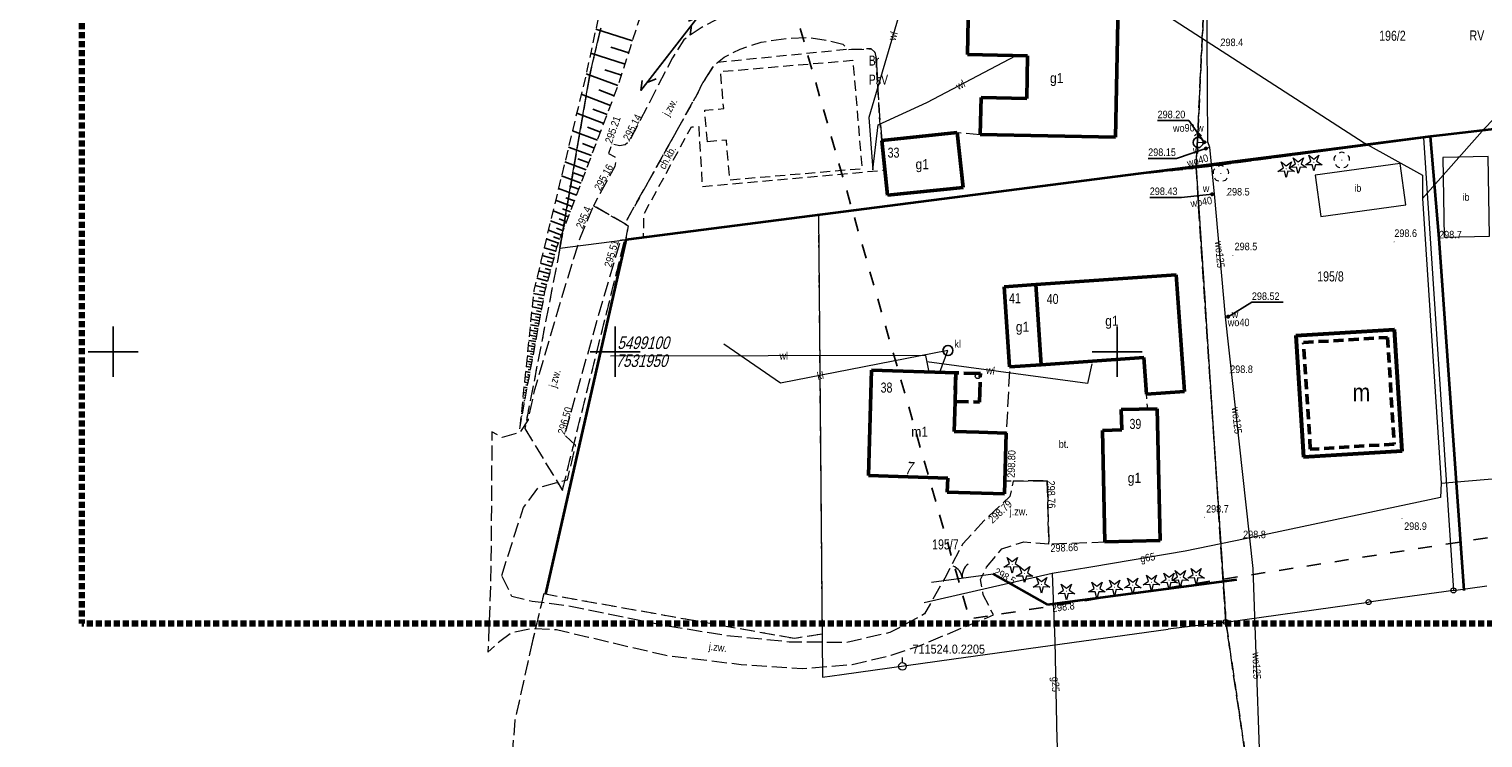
# Model space of a CAD drawing. Header units: metres. Extents: x 7527663 to 7537587, y 5492976 to 5503267.
# Tile 58 of 256: x 7531892 to 7532036, y 5499062 to 5499132. Entities that reach past the tile are written whole.
import ezdxf
from ezdxf.enums import TextEntityAlignment as Align

# ---------------------------------------------------------------- set-up
doc = ezdxf.new("R2010")
doc.units = ezdxf.units.M
for name, pattern in [('1.0_0.5', [1.5, 1, -0.5]), ('1.4_1.4', [2.8, 1.4, -1.4]), ('1.5_0.5', [2, 1.5, -0.5]), ('2', [0.9, 0.6, -0.3]), ('2.0_0.5', [2.5, 2, -0.5]), ('219-500', [0]), ('egkk-500', [2, 1.5, -0.5]), ('egug-500', [1, 0.5, -0.5]), ('otbb_500', [1.5, 1, -0.5]), ('otob_500', [0]), ('sutp_500', [0])]:
    doc.linetypes.add(name, pattern=pattern)
doc.layers.get('0').update_dxf_attribs({"color": 2, "lineweight": 5})
doc.styles.get("Standard").update_dxf_attribs({"font": 'Working1250', "width": 0.75})
doc.linetypes.add('902-500', pattern='A,3.75,0,[1,ksztalty.shx,S=0.5,R=0,X=0,Y=0],3.75', length=7.5)

# ---------------------------------------------------------------- blocks, each defined once
blk = doc.blocks.new('311')
at = {"color": 0, "linetype": 'Continuous', "lineweight": 0}
blk.add_circle((0, 0), 0.25, dxfattribs=at)
blk = doc.blocks.new('203')
at = {"linetype": 'Continuous', "lineweight": 0}
h = blk.add_hatch(color=0, dxfattribs=at)
edge = h.paths.add_edge_path()
edge.add_arc((0, 0), 0.045, 0, 360)
blk = doc.blocks.new('202')
at = {"color": 0, "linetype": 'Continuous', "lineweight": 0}
blk.add_circle((0, 0), 0.25, dxfattribs=at)
blk = doc.blocks.new('SUTP')
at = {"color": 0, "linetype": 'Continuous'}
for p, q in [((0, 0), (0.866, 0.5)), ((0, 0), (9.232, 0)), ((1.866, -0.5), (1, 0)), ((7.366, -0.5), (8.232, 0)), ((9.232, 0), (8.366, 0.5))]:
    blk.add_line(p, q, dxfattribs=at)
blk = doc.blocks.new('PW01')
at = {"linetype": 'Continuous', "lineweight": 13}
h = blk.add_hatch(color=0, dxfattribs=at)
edge = h.paths.add_edge_path()
edge.add_arc((0, 0), 0.045, 0, 360)
blk = doc.blocks.new('OP011')
at = {"linetype": 'Continuous', "lineweight": 13}
h = blk.add_hatch(color=0, dxfattribs=at)
edge = h.paths.add_edge_path()
edge.add_arc((0, 0), 0.05, 0, 360)
at = {"color": 0, "linetype": 'Continuous', "lineweight": 13}
for p, q in [((-0.828, -0.268), (-0.283, 0.093)), ((-0.283, 0.093), (-0.512, 0.706)), ((-0.512, 0.706), (0, 0.299)), ((0, 0.299), (0.512, 0.706)), ((0.512, 0.706), (0.283, 0.093)), ((0.283, 0.093), (0.828, -0.268)), ((-0.175, -0.24), (-0.828, -0.268)), ((0, -0.87), (-0.175, -0.24)), ((0.175, -0.24), (0, -0.87)), ((0.828, -0.268), (0.175, -0.24))]:
    blk.add_line(p, q, dxfattribs=at)
blk = doc.blocks.new('OP021')
at = {"linetype": 'Continuous', "lineweight": 13}
h = blk.add_hatch(color=0, dxfattribs=at)
edge = h.paths.add_edge_path()
edge.add_arc((0, 0), 0.05, 0, 360)
at = {"color": 0, "linetype": 'Continuous', "lineweight": 13}
for centre, start, end in [((-0.38, 0.124), 121.308, 202.548), ((0, 0.4), 49.272, 130.728), ((0.38, 0.124), 337.452, 58.692), ((-0.235, -0.324), 193.221, 274.871), ((0.235, -0.324), 265.129, 346.779)]:
    blk.add_arc(centre, 0.4, start, end, dxfattribs=at)
blk = doc.blocks.new('SUWH')
at = {"color": 0, "linetype": 'Continuous'}
for p in [(-0.354, 0.646), (0, 0.5), (0.354, 0.646)]:
    blk.add_line(p, (0, 1), dxfattribs=at)
blk.add_circle((0, 0), 0.5, dxfattribs=at)
blk = doc.blocks.new('US25')
at = {"linetype": 'Continuous', "lineweight": 0}
h = blk.add_hatch(color=0, dxfattribs=at)
edge = h.paths.add_edge_path()
edge.add_arc((0, 0), 0.2, 0, 360)
blk = doc.blocks.new('OK02')
at = {"color": 0, "linetype": 'Continuous', "lineweight": 0}
for centre, start, end in [((-1.5, 0), 0, 60), ((1.5, 0), 120, 180)]:
    blk.add_arc(centre, 1.5, start, end, dxfattribs=at)
blk = doc.blocks.new('SUKM')
at = {"color": 0, "linetype": 'Continuous'}
blk.add_circle((0, 0), 0.5, dxfattribs=at)
blk = doc.blocks.new('131')
at = {"color": 0, "linetype": 'Continuous', "lineweight": 13}
blk.add_line((0, 0.375), (0, 0.875), dxfattribs=at)
blk.add_circle((0, 0), 0.375, dxfattribs=at)
blk = doc.blocks.new('RAMKA500K')
at = {"color": 0}
for p, q in [((0, 97.5), (0, 102.5)), ((300, 97.5), (300, 102.5)), ((350, 97.5), (350, 102.5)), ((400, 97.5), (400, 102.5)), ((0, 100), (2.5, 100)), ((297.5, 100), (302.5, 100)), ((347.5, 100), (352.5, 100)), ((397.5, 100), (400, 100))]:
    blk.add_line(p, q, dxfattribs=at)

msp = doc.modelspace()

# ---------------------------------------------------------------- linework, layer by layer
at = {"layer": '000 Inne (niezydentyfikowane)', "color": 7, "linetype": 'CONTINUOUS', "lineweight": 25, "flags": 128}
for points in [[(7531951.72, 5499130.95), (7531948.07, 5499132.12)], [(7531950.98, 5499128.65), (7531947.56, 5499129.75)], [(7531951.35, 5499129.78), (7531949.58, 5499130.35)], [(7531950.63, 5499127.55), (7531948.97, 5499128.09)], [(7531950.28, 5499126.5), (7531947.11, 5499127.69)], [(7531949.54, 5499124.54), (7531946.62, 5499125.64)], [(7531949.9, 5499125.5), (7531948.38, 5499126.07)], [(7531948.86, 5499122.73), (7531946.17, 5499123.75)], [(7531949.19, 5499123.62), (7531947.79, 5499124.15)], [(7531948.54, 5499121.88), (7531947.24, 5499122.37)], [(7531948.23, 5499121.07), (7531945.74, 5499122)], [(7531947.93, 5499120.28), (7531946.74, 5499120.73)], [(7531947.65, 5499119.53), (7531945.35, 5499120.39)], [(7531947.11, 5499118.11), (7531944.99, 5499118.91)], [(7531946.86, 5499117.44), (7531945.84, 5499117.82)], [(7531947.37, 5499118.8), (7531946.27, 5499119.22)], [(7531946.61, 5499116.79), (7531944.66, 5499117.53)], [(7531946.38, 5499116.18), (7531945.44, 5499116.53)], [(7531945.73, 5499114.47), (7531944.07, 5499115.1)], [(7531946.16, 5499115.59), (7531944.35, 5499116.27)], [(7531945.94, 5499115.02), (7531945.08, 5499115.34)], [(7531945.34, 5499113.44), (7531943.81, 5499114.02)], [(7531945.54, 5499113.94), (7531944.74, 5499114.24)], [(7531944.65, 5499111.61), (7531943.35, 5499112.1)], [(7531944.99, 5499112.49), (7531943.57, 5499113.02)], [(7531944.82, 5499112.04), (7531944.14, 5499112.3)], [(7531945.16, 5499112.95), (7531944.42, 5499113.23)], [(7531944.35, 5499110.8), (7531943.14, 5499111.25)], [(7531944.2, 5499110.41), (7531943.62, 5499110.63)], [(7531944.5, 5499111.2), (7531943.87, 5499111.43)], [(7531943.88, 5499109.25), (7531942.73, 5499109.57)], [(7531944.09, 5499110.02), (7531942.92, 5499110.34)], [(7531943.99, 5499109.64), (7531943.41, 5499109.8)], [(7531943.48, 5499107.76), (7531942.37, 5499108.06)], [(7531943.68, 5499108.5), (7531942.55, 5499108.81)], [(7531943.58, 5499108.13), (7531943.02, 5499108.28)], [(7531943.78, 5499108.88), (7531943.21, 5499109.03)], [(7531943.08, 5499106.32), (7531942.02, 5499106.61)], [(7531943.28, 5499107.03), (7531942.19, 5499107.33)], [(7531943.18, 5499106.67), (7531942.64, 5499106.82)], [(7531943.38, 5499107.39), (7531942.83, 5499107.54)], [(7531942.81, 5499104.93), (7531941.8, 5499105.11)], [(7531942.94, 5499105.61), (7531941.87, 5499105.8)], [(7531942.87, 5499105.26), (7531942.35, 5499105.36)], [(7531943, 5499105.96), (7531942.45, 5499106.06)], [(7531942.58, 5499103.67), (7531941.67, 5499103.84)], [(7531942.69, 5499104.28), (7531941.73, 5499104.46)], [(7531942.52, 5499103.38), (7531942.08, 5499103.46)], [(7531942.63, 5499103.97), (7531942.17, 5499104.06)], [(7531942.75, 5499104.6), (7531942.26, 5499104.69)], [(7531942.27, 5499102.02), (7531941.49, 5499102.16)], [(7531942.37, 5499102.54), (7531941.55, 5499102.69)], [(7531942.47, 5499103.09), (7531941.61, 5499103.25)], [(7531942.32, 5499102.28), (7531941.92, 5499102.35)], [(7531942.42, 5499102.81), (7531942, 5499102.89)], [(7531941.99, 5499100.49), (7531941.34, 5499100.62)], [(7531942.09, 5499101.01), (7531941.39, 5499101.13)], [(7531942.18, 5499101.52), (7531941.44, 5499101.65)], [(7531942.04, 5499100.75), (7531941.7, 5499100.81)], [(7531942.14, 5499101.26), (7531941.78, 5499101.33)], [(7531942.23, 5499101.77), (7531941.85, 5499101.84)], [(7531941.71, 5499098.96), (7531941.18, 5499099.06)], [(7531941.81, 5499099.47), (7531941.23, 5499099.58)], [(7531941.9, 5499099.98), (7531941.28, 5499100.1)], [(7531941.76, 5499099.22), (7531941.48, 5499099.27)], [(7531941.85, 5499099.73), (7531941.55, 5499099.78)], [(7531941.95, 5499100.24), (7531941.63, 5499100.3)], [(7531941.52, 5499097.94), (7531941.07, 5499098.02)], [(7531941.62, 5499098.45), (7531941.12, 5499098.54)], [(7531941.48, 5499097.68), (7531941.26, 5499097.72)], [(7531941.57, 5499098.19), (7531941.33, 5499098.24)], [(7531941.66, 5499098.7), (7531941.41, 5499098.75)], [(7531941.24, 5499096.4), (7531940.91, 5499096.46)], [(7531941.33, 5499096.91), (7531940.97, 5499096.98)], [(7531941.43, 5499097.43), (7531941.02, 5499097.5)], [(7531941.19, 5499096.15), (7531941.04, 5499096.17)], [(7531941.29, 5499096.66), (7531941.11, 5499096.69)], [(7531941.38, 5499097.17), (7531941.19, 5499097.21)], [(7531940.96, 5499094.87), (7531940.75, 5499094.91)], [(7531941.05, 5499095.38), (7531940.81, 5499095.42)], [(7531941.15, 5499095.89), (7531940.86, 5499095.94)], [(7531941, 5499095.12), (7531940.89, 5499095.14)], [(7531941.1, 5499095.64), (7531940.97, 5499095.66)], [(7531940.67, 5499093.33), (7531940.59, 5499093.35)], [(7531940.77, 5499093.84), (7531940.65, 5499093.87)], [(7531940.72, 5499093.59), (7531940.67, 5499093.6)], [(7531940.86, 5499094.36), (7531940.7, 5499094.39)], [(7531940.82, 5499094.1), (7531940.74, 5499094.11)], [(7531940.91, 5499094.61), (7531940.82, 5499094.63)], [(7531940.58, 5499092.82), (7531940.54, 5499092.83)], [(7531940.63, 5499093.08), (7531940.6, 5499093.08)]]:
    msp.add_lwpolyline(points, dxfattribs=at)
at = {"layer": '217-kontur klasyfikacyjny', "color": 7, "linetype": 'egkk-500', "lineweight": 18, "flags": 128}
for points in [[(7532007.87, 5499118.3), (7532008.94, 5499141.18)], [(7532008.94, 5499141.18), (7532007.87, 5499118.3)], [(7531948.56, 5499132.24), (7531947.46, 5499127.59)], [(7531947.46, 5499127.59), (7531944.5, 5499110.33)], [(7532032.4, 5499121.58), (7532047.77, 5499123.37)], [(7532047.77, 5499123.37), (7532032.4, 5499121.58)], [(7532007.87, 5499118.3), (7532030.51, 5499121.3)], [(7532030.51, 5499121.3), (7532007.87, 5499118.3)], [(7532030.51, 5499121.3), (7532032.4, 5499121.58)], [(7532032.4, 5499121.58), (7532030.51, 5499121.3)], [(7532007.87, 5499118.3), (7532001.08, 5499117.58)], [(7532001.08, 5499117.58), (7532007.87, 5499118.3)], [(7532010.83, 5499073.08), (7532007.87, 5499118.3)], [(7532007.87, 5499118.3), (7532010.83, 5499073.08)], [(7532001.08, 5499117.58), (7531970.24, 5499113.62)], [(7531970.24, 5499113.62), (7532001.08, 5499117.58)], [(7531950.96, 5499111.15), (7531970.24, 5499113.62)], [(7531970.24, 5499113.62), (7531970.61, 5499071.88)], [(7531944.74, 5499086.19), (7531950.96, 5499111.15)], [(7531944.5, 5499110.33), (7531941, 5499092.36)], [(7531941, 5499092.36), (7531944.74, 5499086.19)], [(7531942.89, 5499075.87), (7531941.76, 5499071.19)], [(7531967.86, 5499071.43), (7531942.89, 5499075.87)], [(7532014.44, 5499048.5), (7532010.83, 5499073.08)], [(7532010.83, 5499073.08), (7532014.44, 5499048.5)], [(7531970.61, 5499071.88), (7531967.86, 5499071.43)], [(7531941.76, 5499071.19), (7531940.02, 5499063.3)], [(7531940.02, 5499063.3), (7531939.35, 5499055.29)]]:
    msp.add_lwpolyline(points, dxfattribs=at)
at = {"layer": '218-kontur użytku gruntowego', "color": 7, "linetype": 'egug-500', "lineweight": 18, "flags": 128}
for points in [[(7532007.87, 5499118.3), (7532008.94, 5499141.18)], [(7532008.94, 5499141.18), (7532007.87, 5499118.3)], [(7531948.56, 5499132.24), (7531947.46, 5499127.59)], [(7531947.46, 5499127.59), (7531944.5, 5499110.33)], [(7532032.4, 5499121.58), (7532047.77, 5499123.37)], [(7532047.77, 5499123.37), (7532032.4, 5499121.58)], [(7532007.87, 5499118.3), (7532030.51, 5499121.3)], [(7532030.51, 5499121.3), (7532007.87, 5499118.3)], [(7532030.51, 5499121.3), (7532032.4, 5499121.58)], [(7532032.4, 5499121.58), (7532030.51, 5499121.3)], [(7532007.87, 5499118.3), (7532001.08, 5499117.58)], [(7532001.08, 5499117.58), (7532007.87, 5499118.3)], [(7532010.83, 5499073.08), (7532007.87, 5499118.3)], [(7532007.87, 5499118.3), (7532010.83, 5499073.08)], [(7532001.08, 5499117.58), (7531970.24, 5499113.62)], [(7531970.24, 5499113.62), (7532001.08, 5499117.58)], [(7531950.96, 5499111.15), (7531970.24, 5499113.62)], [(7531970.24, 5499113.62), (7531970.61, 5499071.88)], [(7531944.74, 5499086.19), (7531950.96, 5499111.15)], [(7531944.5, 5499110.33), (7531941, 5499092.36)], [(7531941, 5499092.36), (7531944.74, 5499086.19)], [(7531942.89, 5499075.87), (7531941.76, 5499071.19)], [(7531967.86, 5499071.43), (7531942.89, 5499075.87)], [(7532014.44, 5499048.5), (7532010.83, 5499073.08)], [(7532010.83, 5499073.08), (7532014.44, 5499048.5)], [(7531970.61, 5499071.88), (7531967.86, 5499071.43)], [(7531941.76, 5499071.19), (7531940.02, 5499063.3)], [(7531940.02, 5499063.3), (7531939.35, 5499055.29)]]:
    msp.add_lwpolyline(points, dxfattribs=at)
at = {"layer": '219-działka ewidencyjna', "color": 3, "linetype": '219-500', "lineweight": 18, "flags": 128}
for points in [[(7531947.46, 5499127.59), (7531948.56, 5499132.24)], [(7531944.5, 5499110.33), (7531947.46, 5499127.59)], [(7532032.4, 5499121.58), (7532073.99, 5499126.42)], [(7532007.87, 5499118.3), (7532030.51, 5499121.3)], [(7532030.51, 5499121.3), (7532032.4, 5499121.58)], [(7532030.51, 5499121.3), (7532033.49, 5499076.23)], [(7532007.87, 5499118.3), (7532001.08, 5499117.58)], [(7532007.87, 5499118.3), (7532010.83, 5499073.08)], [(7531970.24, 5499113.62), (7532001.08, 5499117.58)], [(7531950.96, 5499111.15), (7531970.24, 5499113.62)], [(7531970.24, 5499113.62), (7531970.65, 5499067.59)], [(7531944.5, 5499110.33), (7531950.96, 5499111.15)], [(7532033.49, 5499076.23), (7532025.05, 5499075.06)], [(7532033.49, 5499076.23), (7532036.84, 5499076.69)], [(7532010.83, 5499073.08), (7532025.05, 5499075.06)], [(7532010.83, 5499073.08), (7532005.08, 5499072.36)], [(7531983.74, 5499069.42), (7532005.08, 5499072.36)], [(7531972.58, 5499067.86), (7531983.74, 5499069.42)], [(7531970.65, 5499067.59), (7531972.58, 5499067.86)]]:
    msp.add_lwpolyline(points, dxfattribs=at)
at = {"layer": '312-budynek ewidencyjny', "color": 7, "linetype": 'CONTINUOUS', "lineweight": 50, "flags": 128}
for points in [[(7531985.08, 5499129.59), (7531985.19, 5499134.89)], [(7532000.11, 5499134.58), (7531999.83, 5499121.37)], [(7531991.08, 5499129.47), (7531985.08, 5499129.59)], [(7531990.99, 5499125.22), (7531991.08, 5499129.47)], [(7531986.37, 5499121.65), (7531986.45, 5499125.32)], [(7531986.45, 5499125.32), (7531990.99, 5499125.22)], [(7531976.56, 5499121.05), (7531984.07, 5499121.84)], [(7531977.14, 5499115.58), (7531976.56, 5499121.05)], [(7531984.07, 5499121.84), (7531984.65, 5499116.37)], [(7531999.83, 5499121.37), (7531986.37, 5499121.65)], [(7531984.65, 5499116.37), (7531977.14, 5499115.58)], [(7531988.74, 5499106.47), (7531991.89, 5499106.69)], [(7531989.29, 5499098.49), (7531988.74, 5499106.47)], [(7531991.89, 5499106.69), (7532005.89, 5499107.67)], [(7531991.89, 5499106.69), (7531992.44, 5499098.71)], [(7531992.44, 5499098.71), (7531991.89, 5499106.69)], [(7532005.89, 5499107.67), (7532006.7, 5499096.05)], [(7532002.66, 5499099.42), (7531992.44, 5499098.71)], [(7532002.91, 5499095.78), (7532002.66, 5499099.42)], [(7531975.22, 5499087.66), (7531975.54, 5499098.16)], [(7531975.54, 5499098.16), (7531983.94, 5499097.9)], [(7531983.94, 5499097.9), (7531983.85, 5499095.05)], [(7531992.44, 5499098.71), (7531989.29, 5499098.49)], [(7531983.85, 5499095.05), (7531983.76, 5499092.05)], [(7532006.7, 5499096.05), (7532002.91, 5499095.78)], [(7532000.41, 5499094.24), (7532003.99, 5499094.32)], [(7532000.46, 5499092.21), (7532000.41, 5499094.24)], [(7532003.99, 5499094.32), (7532004.29, 5499081.19)], [(7531983.76, 5499092.05), (7531986.21, 5499091.98)], [(7531986.21, 5499091.98), (7531988.96, 5499091.89)], [(7531988.96, 5499091.89), (7531988.77, 5499085.83)], [(7531998.53, 5499092.16), (7532000.46, 5499092.21)], [(7531998.78, 5499081.06), (7531998.53, 5499092.16)], [(7531983.12, 5499087.42), (7531975.22, 5499087.66)], [(7531983.07, 5499086.01), (7531983.12, 5499087.42)], [(7531988.77, 5499085.83), (7531983.07, 5499086.01)], [(7532004.29, 5499081.19), (7531998.78, 5499081.06)]]:
    msp.add_lwpolyline(points, dxfattribs=at)
at = {"layer": 'blok - nawis', "color": 7, "linetype": '2.0_0.5', "lineweight": 50, "flags": 128}
msp.add_lwpolyline([(7531986.3, 5499094.98), (7531986.38, 5499097.83), (7531983.93, 5499097.9), (7531983.85, 5499095.05)], close=True, dxfattribs=at)
at = {"layer": 'brama', "color": 7, "linetype": 'otob_500', "lineweight": 18, "flags": 128}
msp.add_lwpolyline([(7531981.51, 5499077.05), (7531987.65, 5499077.87)], dxfattribs=at)
at = {"layer": 'budynek w budowie', "color": 0, "linetype": 'CONTINUOUS', "lineweight": 50}
for p, q in [((7532017.79, 5499101.6), (7532027.62, 5499102.21)), ((7532017.8, 5499101.59), (7532027.61, 5499102.2)), ((7532017.82, 5499101.57), (7532027.59, 5499102.18)), ((7532027.59, 5499102.18), (7532028.35, 5499090.14)), ((7532027.61, 5499102.2), (7532028.37, 5499090.12)), ((7532027.62, 5499102.21), (7532028.38, 5499090.11)), ((7532018.55, 5499089.5), (7532017.79, 5499101.6)), ((7532018.56, 5499089.51), (7532017.8, 5499101.59)), ((7532018.58, 5499089.53), (7532017.82, 5499101.57)), ((7532028.38, 5499090.11), (7532018.55, 5499089.5)), ((7532028.37, 5499090.12), (7532018.56, 5499089.51)), ((7532028.35, 5499090.14), (7532018.58, 5499089.53))]:
    msp.add_line(p, q, dxfattribs=at)
at = {"layer": 'budynek w budowie', "color": 0, "linetype": 'otbb_500', "lineweight": 50}
for p, q in [((7532018.57, 5499100.91), (7532026.93, 5499101.43)), ((7532019.24, 5499090.28), (7532018.57, 5499100.91)), ((7532026.93, 5499101.43), (7532027.6, 5499090.8)), ((7532027.6, 5499090.8), (7532019.24, 5499090.28))]:
    msp.add_line(p, q, dxfattribs=at)
at = {"layer": 'chodnik', "color": 7, "linetype": '1.0_0.5', "lineweight": 18, "flags": 128}
for points in [[(7531950.96, 5499112.75), (7531951.3, 5499112.55), (7531951.05, 5499111.16), (7531952.82, 5499111.41), (7531952.88, 5499113.73), (7531957.59, 5499122.39), (7531958.32, 5499122.42), (7531958.67, 5499116.46), (7531976.87, 5499118.09), (7531976.56, 5499121.05), (7531976.33, 5499123.46), (7531975.99, 5499129.22), (7531975.86, 5499129.85), (7531975.49, 5499130.17), (7531973.28, 5499130.11), (7531960.2, 5499128.81), (7531959.87, 5499128.54), (7531958.72, 5499126.8), (7531958.27, 5499125.83)], [(7531959.19, 5499120.92), (7531958.92, 5499124.05), (7531960.81, 5499124.22), (7531960.5, 5499127.91), (7531973.67, 5499129.03), (7531974.59, 5499118.21), (7531961.42, 5499117.09), (7531961.08, 5499121.08)]]:
    msp.add_lwpolyline(points, close=True, dxfattribs=at)
at = {"layer": 'inna budowla', "color": 7, "linetype": 'CONTINUOUS', "lineweight": 18, "flags": 128}
for points in [[(7532032.58, 5499111.41), (7532037.1, 5499111.5), (7532036.95, 5499119.44), (7532032.43, 5499119.35)], [(7532028.75, 5499114.64), (7532028.19, 5499118.75), (7532019.74, 5499117.59), (7532020.3, 5499113.48)]]:
    msp.add_lwpolyline(points, close=True, dxfattribs=at)
at = {"layer": 'jezdnia', "color": 7, "linetype": '1.5_0.5', "lineweight": 18, "flags": 128}
for points in [[(7531947.84, 5499114.53), (7531950.96, 5499112.75), (7531958.27, 5499125.83), (7531958.72, 5499126.8), (7531959.87, 5499128.54), (7531960.2, 5499128.81), (7531960.86, 5499129.33), (7531962.45, 5499130.15), (7531964.54, 5499130.84), (7531967.08, 5499131.21), (7531969.29, 5499131.3), (7531971.25, 5499131.01), (7531972.67, 5499130.62), (7531973.28, 5499130.11), (7531975.49, 5499130.17), (7531975.86, 5499129.85), (7531975.99, 5499129.22), (7531976.33, 5499123.46), (7531976.56, 5499121.05), (7531984.07, 5499121.84), (7531986.37, 5499121.65), (7531986.45, 5499125.32), (7531990.99, 5499125.22), (7531991.08, 5499129.47), (7531985.08, 5499129.59), (7531985.19, 5499134.89), (7531994.33, 5499134.7), (7531994.27, 5499136.03), (7531993.91, 5499140.2), (7531984.27, 5499138.78), (7531970.86, 5499135.91), (7531964.1, 5499134.49), (7531960.93, 5499133.52), (7531958.55, 5499132.27), (7531956.83, 5499131.07), (7531955.71, 5499129.28), (7531951.4, 5499120.95), (7531951, 5499120.59), (7531950.43, 5499120.49), (7531949.67, 5499120.69), (7531949.32, 5499119.74), (7531949.96, 5499119.4), (7531950.06, 5499118.93), (7531949.97, 5499118.46)], [(7531938.7, 5499077.71), (7531940.87, 5499084.49), (7531942.34, 5499086.46), (7531945.26, 5499087.25), (7531946.06, 5499090.68), (7531944.97, 5499091.71), (7531948.29, 5499103.39), (7531950.56, 5499111.2), (7531951.05, 5499111.16), (7531951.3, 5499112.55), (7531950.96, 5499112.75), (7531947.84, 5499114.53), (7531946.5, 5499111.39), (7531944.32, 5499104.24), (7531941.89, 5499095.96), (7531941.32, 5499093.21), (7531940.52, 5499091.95), (7531938.74, 5499091.46), (7531937.71, 5499092.03), (7531937.68, 5499084.73), (7531937.59, 5499076.73), (7531937.33, 5499070.07), (7531938.51, 5499071.18), (7531939.66, 5499072.04), (7531941.77, 5499072.45), (7531944.15, 5499072.32), (7531947.33, 5499071.58), (7531955.04, 5499069.77), (7531962.55, 5499068.85), (7531968.63, 5499068.45), (7531973.59, 5499068.84), (7531977.49, 5499069.78), (7531980.1, 5499070.64), (7531987.67, 5499073.78), (7531986.67, 5499075.8), (7531986.38, 5499077.33), (7531987, 5499078.54), (7531988.53, 5499080.38), (7531990.7, 5499081.07), (7531993.2, 5499080.86), (7531993.04, 5499087.15), (7531989.63, 5499087.12), (7531989.31, 5499085.57), (7531986.76, 5499083.18), (7531984.64, 5499080.88), (7531982.82, 5499077.43), (7531980.82, 5499073.89), (7531977.37, 5499072.02), (7531973.03, 5499071.04), (7531967.33, 5499071.08), (7531961.1, 5499071.72), (7531954.76, 5499072.75), (7531945.25, 5499074.68), (7531941.72, 5499075.13), (7531939.72, 5499075.61)]]:
    msp.add_lwpolyline(points, close=True, dxfattribs=at)
at = {"layer": 'Miejsce błędu lub ostrzeżenia po kontroli', "color": 1, "linetype": '2', "lineweight": 100, "flags": 128}
msp.add_lwpolyline([(7532312.59, 5499072.92), (7532312.59, 5499363.43), (7531896.89, 5499363.43), (7531896.89, 5499072.92)], close=True, dxfattribs=at)
at = {"layer": 'obszar utwardzony', "color": 7, "linetype": '1.5_0.5', "lineweight": 18, "flags": 128}
msp.add_lwpolyline([(7531989.63, 5499087.12), (7531993.04, 5499087.15), (7531993.2, 5499080.86), (7531998.78, 5499081.06), (7531998.53, 5499092.16), (7532000.46, 5499092.21), (7532000.41, 5499094.24), (7532003.05, 5499094.3), (7532002.91, 5499095.78), (7532002.66, 5499099.42), (7531992.44, 5499098.71), (7531989.29, 5499098.49), (7531988.96, 5499091.89), (7531988.81, 5499087.15)], close=True, dxfattribs=at)
at = {"layer": 'ogrodzenie trwałe', "color": 7, "linetype": '902-500', "lineweight": 35, "flags": 128}
for points in [[(7532071.31, 5499142.62), (7532073.99, 5499126.42), (7532032.4, 5499121.58), (7532031.21, 5499121.43), (7532001.08, 5499117.58), (7531951.05, 5499111.16), (7531943.06, 5499075.88)], [(7532034.58, 5499076.23), (7532032.07, 5499111.29), (7532031.21, 5499121.43)], [(7531993.07, 5499074.81), (7531987.65, 5499077.87)], [(7531993.07, 5499074.81), (7532011.91, 5499077.32)]]:
    msp.add_lwpolyline(points, dxfattribs=at)
at = {"layer": 'przewód gazowy', "color": 7, "linetype": 'CONTINUOUS', "lineweight": 18, "flags": 128}
for points in [[(7532030.43, 5499115.26), (7532036.63, 5499122.27), (7532047.97, 5499134.1), (7532059.92, 5499146.69), (7532068.48, 5499156.15), (7532071.64, 5499160), (7532074.26, 5499162.5), (7532077.18, 5499168.8)], [(7531968.25, 5499135.04), (7531984.26, 5499137.73), (7531995.74, 5499139.47), (7532024.61, 5499120.81), (7532030.4, 5499117.58), (7532030.43, 5499115.26)], [(7532030.43, 5499115.26), (7532032.28, 5499086.9), (7532032.22, 5499085.49), (7532014.04, 5499081.62), (7532006.77, 5499080.13), (7531997.58, 5499078.56), (7531993.52, 5499077.9), (7531980.79, 5499075)], [(7532032.28, 5499086.9), (7532049.05, 5499088.33), (7532055.68, 5499088.71), (7532060.21, 5499090.1)], [(7531993.52, 5499077.9), (7531993.8, 5499071.17), (7531993.98, 5499061.31), (7531994.28, 5499056.83), (7531990.42, 5499056.22)]]:
    msp.add_lwpolyline(points, dxfattribs=at)
at = {"layer": 'przewód kanalizacyjny', "color": 7, "linetype": 'CONTINUOUS', "lineweight": 18, "flags": 128}
msp.add_lwpolyline([(7531982.35, 5499097.95), (7531983.15, 5499100.12), (7531966.47, 5499096.86), (7531960.83, 5499100.74)], dxfattribs=at)
at = {"layer": 'przewód telekomunikacyjny napowietrzny', "color": 30, "linetype": 'sutp_500', "lineweight": 18, "flags": 128}
msp.add_lwpolyline([(7531952.56, 5499126.01), (7531985.68, 5499168.72)], dxfattribs=at)
at = {"layer": 'przewód wodociągowy', "color": 7, "linetype": 'CONTINUOUS', "lineweight": 18, "flags": 128}
for points in [[(7531942.81, 5498857.97), (7531939.09, 5498904.24), (7531939.07, 5498907.06), (7531939.11, 5498908.06), (7531937.52, 5498922.08), (7531959.84, 5498924.62), (7531959.81, 5498925.13), (7531957.75, 5498938.75), (7531951.61, 5498994.36), (7531982.18, 5498998.27), (7532023.09, 5499003.6), (7532021.96, 5499013.02), (7532017.81, 5499027.7), (7532014.59, 5499046.58), (7532014.57, 5499047.11), (7532014.52, 5499051), (7532013.56, 5499078.41), (7532010.78, 5499103.49), (7532009.7, 5499115.72), (7532009.22, 5499120.35), (7532009.02, 5499120.9), (7532008.85, 5499151.23), (7532008.83, 5499160.71), (7532027.59, 5499186.11)], [(7531982.63, 5499142.65), (7531978.2, 5499133.24), (7531975.26, 5499123.33), (7531975.67, 5499118.13)], [(7531975.67, 5499118.13), (7531976.19, 5499122.59), (7531981.05, 5499124.82), (7531989.93, 5499129.49)], [(7532008.06, 5499120.85), (7532008.67, 5499120.87), (7532009.02, 5499120.9)], [(7532009.22, 5499120.35), (7532008.84, 5499120.24)], [(7532009.46, 5499115.68), (7532009.7, 5499115.72)], [(7532010.78, 5499103.49), (7532011.05, 5499103.49)], [(7531981.26, 5499097.98), (7531980.93, 5499099.61), (7531949.53, 5499099.57)], [(7531997.48, 5499098.81), (7531997.04, 5499096.84), (7531981.06, 5499098.98)]]:
    msp.add_lwpolyline(points, dxfattribs=at)
at = {"layer": 'rzędna-Atr2', "color": 7, "flags": 128}
for points in [[(7532008.67, 5499120.87), (7532007.14, 5499123.02), (7532004.03, 5499123.02)], [(7532008.84, 5499120.24), (7532005.91, 5499119.26), (7532003.09, 5499119.26)], [(7532009.46, 5499115.68), (7532006.4, 5499115.37), (7532003.25, 5499115.37)], [(7532011.05, 5499103.49), (7532013.42, 5499104.92), (7532016.53, 5499104.92)]]:
    msp.add_lwpolyline(points, dxfattribs=at)
at = {"layer": 'skarpa nieumocniona', "color": 7, "linetype": '1.0_0.5', "lineweight": 18, "flags": 128}
msp.add_lwpolyline([(7531940.49, 5499092.33), (7531943.03, 5499106.12), (7531944.2, 5499110.41), (7531950.36, 5499126.71), (7531955.1, 5499141.42), (7531957.73, 5499143.46), (7531961.47, 5499143.28), (7531976.71, 5499144.24), (7531984.65, 5499144.85), (7531999.03, 5499153.88), (7532002, 5499160.14), (7532000.45, 5499161.76), (7531988.93, 5499158.07), (7531972.18, 5499153.31), (7531958.72, 5499151.92), (7531952.75, 5499144.26), (7531948.71, 5499135.11), (7531947.05, 5499127.4), (7531941.9, 5499106.13)], close=True, dxfattribs=at)
msp.add_lwpolyline([(7531940.49, 5499092.33), (7531943.03, 5499106.12), (7531944.2, 5499110.41), (7531950.36, 5499126.71), (7531955.1, 5499141.42), (7531957.73, 5499143.46), (7531961.47, 5499143.28), (7531976.71, 5499144.24), (7531984.65, 5499144.85), (7531999.03, 5499153.88), (7532002, 5499160.14), (7532000.45, 5499161.76), (7531988.93, 5499158.07), (7531972.18, 5499153.31), (7531958.72, 5499151.92), (7531952.75, 5499144.26), (7531948.71, 5499135.11), (7531947.05, 5499127.4), (7531941.9, 5499106.13)], close=True, dxfattribs=at)
at = {"layer": 'Zakres', "color": 5, "linetype": '1.4_1.4', "lineweight": 25, "flags": 128}
msp.add_lwpolyline([(7532124.99, 5499095.27), (7532172.79, 5499102.15), (7532184.08, 5499102.85), (7532257.45, 5499212.21), (7532297.32, 5499318.75), (7532251.1, 5499375.2), (7532266.63, 5499421.76), (7532325.19, 5499443.99), (7532436.66, 5499434.46), (7532496.09, 5499460.06), (7532569.03, 5499504.92), (7532658.91, 5499535.36), (7532765.1, 5499629.55), (7532839.54, 5499729.38), (7532897.57, 5499726.03), (7532914.35, 5499580.73), (7532869.35, 5499565.87), (7532831.95, 5499526.36), (7532832.66, 5499450.87), (7532910.97, 5499481.91), (7532955.42, 5499424.76), (7532976.59, 5499314.69), (7532989.29, 5499063.52), (7533058.43, 5499054.34), (7533084.54, 5499232.14), (7533132.52, 5499263.19), (7533159.33, 5499162.29), (7533222.83, 5499185.58), (7533273.63, 5499494.61), (7533282.8, 5499659.71), (7532949.07, 5499769.78), (7532949.6, 5499830.63), (7533180.67, 5499875.08), (7533313.14, 5499872.79), (7533346.48, 5499854.97), (7533365.88, 5499791.12), (7533412.8, 5499785.12), (7533438.55, 5499812.29), (7533441.37, 5499875.43), (7533484.15, 5499897.04), (7533545.44, 5499937.17), (7533673.15, 5500017.6), (7533749.35, 5500094.39), (7533777.57, 5500128.79), (7534007.99, 5500175.59), (7534186.85, 5500179.47), (7534240.95, 5500208.22), (7534284.95, 5500255.15), (7534293.51, 5500249.35), (7534333.55, 5500221.86), (7534444.85, 5500195.93), (7534555.8, 5500196.46), (7534726.19, 5500214.1), (7534798.86, 5500232.8), (7534783.69, 5500289.6), (7534724.43, 5500292.77), (7534675.74, 5500276.9), (7534650.34, 5500257.14), (7534584.55, 5500255.2), (7534437.09, 5500254.49), (7534329.85, 5500291.18), (7534209.72, 5500427.53), (7534186.09, 5500404.95), (7534118.71, 5500444.11), (7534096.84, 5500422.24), (7534157.16, 5500379.55), (7534112.09, 5500321.43), (7534083.52, 5500332.02), (7534043.57, 5500300.53), (7534013.23, 5500283.95), (7533949.02, 5500246.91), (7533795.81, 5500207.87), (7533677.21, 5500119.03), (7533651.81, 5500152.19), (7533513.52, 5500049.18), (7533469.74, 5500018.85), (7533450.55, 5500058.88), (7533375.76, 5500093.1), (7533328.13, 5500013.72), (7533295.68, 5500002.08), (7533116.4, 5499970.61), (7533116.29, 5500014.6), (7533002.87, 5500013.02), (7533001.11, 5500035.6), (7532900.57, 5500075.81), (7532885.04, 5500029.6), (7532712.18, 5500081.46), (7532661.91, 5499978.62), (7532746.76, 5499934.35), (7532694.19, 5499808.41), (7532647.27, 5499819.34), (7532626.46, 5499783.36), (7532411.97, 5499873.67), (7532393.63, 5499832.04), (7532579.54, 5499749.14), (7532547.08, 5499703.28), (7532439.13, 5499742.08), (7532115.28, 5499818.64), (7532048.26, 5499841.21), (7531978.41, 5499816.52), (7531963.59, 5499784.06), (7532093.06, 5499751.26), (7532132.92, 5499745.26), (7532316.72, 5499671.18), (7532316.01, 5499623.55), (7531900.09, 5499730.09), (7531891.62, 5499688.81), (7531975.94, 5499629.9), (7531986.52, 5499607.68), (7532283.56, 5499574.16), (7532277.56, 5499495.14), (7532231, 5499475.03), (7532170.67, 5499496.9), (7532189.37, 5499542.41), (7532156.21, 5499552.64), (7532142.1, 5499526.18), (7532081.42, 5499533.24), (7532040.32, 5499476.27), (7531943.04, 5499442.14), (7531945.6, 5499389.31), (7532103.64, 5499422.12), (7532137.71, 5499433.89), (7532185.49, 5499405.89), (7532167.5, 5499347.33), (7532088.47, 5499290.88), (7531966.76, 5499234.08), (7531910.5, 5499234.26), (7531958.36, 5499167.34), (7531985.29, 5499073.39)], close=True, dxfattribs=at)

# ---------------------------------------------------------------- block references
at = {"layer": '131-Punkt osnowy pomiarowej', "color": 7, "linetype": 'CONTINUOUS', "lineweight": 18}
msp.add_blockref('131', (7531978.61, 5499068.66), dxfattribs=at)
at = {"layer": '202-punkt graniczny', "color": 3, "linetype": 'CONTINUOUS', "lineweight": 18}
for p in [(7532033.49, 5499076.23), (7532025.05, 5499075.06), (7532010.83, 5499073.08)]:
    msp.add_blockref('202', p, dxfattribs=at)
at = {"layer": '203-punkt graniczny', "color": 3, "linetype": 'CONTINUOUS', "lineweight": 18}
for p in [(7531947.46, 5499127.59), (7532030.51, 5499121.3), (7532032.4, 5499121.58), (7532007.87, 5499118.3), (7532001.08, 5499117.58), (7531970.24, 5499113.62), (7531950.96, 5499111.15), (7531944.5, 5499110.33), (7532005.08, 5499072.36), (7531983.74, 5499069.42), (7531970.65, 5499067.59), (7531972.58, 5499067.86)]:
    msp.add_blockref('203', p, dxfattribs=at)
at = {"layer": '311-podpora', "color": 7, "linetype": 'CONTINUOUS', "lineweight": 18}
msp.add_blockref('311', (7531986.11, 5499097.57), dxfattribs=at)
at = {"layer": 'brama', "color": 7, "linetype": 'CONTINUOUS', "lineweight": 18, "rotation": 7.607}
msp.add_blockref('OK02', (7531984.58, 5499077.46), dxfattribs=at)
at = {"layer": 'drzewo iglaste', "color": 7, "linetype": 'CONTINUOUS', "lineweight": 18}
for p in [(7532018.04, 5499118.62), (7532019.59, 5499118.87), (7532016.84, 5499118.22), (7531989.55, 5499078.8), (7531990.78, 5499077.9), (7531992.47, 5499076.82), (7532001.55, 5499076.75), (7532003.42, 5499077.04), (7532005.17, 5499077.25), (7532006.29, 5499077.49), (7532007.87, 5499077.71), (7531994.95, 5499076.15), (7531997.99, 5499076.34), (7531999.74, 5499076.55)]:
    msp.add_blockref('OP011', p, dxfattribs=at)
at = {"layer": 'drzewo liściaste', "color": 7, "linetype": 'CONTINUOUS', "lineweight": 18}
for p in [(7532022.38, 5499119.08), (7532010.33, 5499117.75)]:
    msp.add_blockref('OP021', p, dxfattribs=at)
at = {"layer": 'hydrant', "color": 7, "linetype": 'CONTINUOUS', "lineweight": 18}
msp.add_blockref('SUWH', (7532008.06, 5499120.85), dxfattribs=at)
at = {"layer": 'osadnik  szambo', "color": 7, "linetype": 'CONTINUOUS', "lineweight": 18}
msp.add_blockref('SUKM', (7531983.15, 5499100.12), dxfattribs=at)
at = {"layer": 'pikieta naturalna', "color": 7, "linetype": 'CONTINUOUS', "lineweight": 13}
for p in [(7532010.29, 5499130.44), (7532010.94, 5499115.56), (7531947.84, 5499114.53), (7532027.59, 5499110.94), (7532032.07, 5499111.29), (7532011.53, 5499109.58), (7532011.26, 5499097.88), (7532008.7, 5499083.52), (7532028.37, 5499083.39), (7532012.55, 5499081.43), (7531987.65, 5499077.87), (7531993.07, 5499074.81)]:
    msp.add_blockref('PW01', p, dxfattribs=at)
at = {"layer": 'pikieta sztuczna', "color": 7, "linetype": 'CONTINUOUS', "lineweight": 13}
for p in [(7531949.67, 5499120.69), (7531951.4, 5499120.95), (7531949.97, 5499118.46), (7531950.56, 5499111.2), (7531944.97, 5499091.71), (7531989.63, 5499087.12), (7531993.04, 5499087.15), (7531989.31, 5499085.57), (7531993.2, 5499080.86)]:
    msp.add_blockref('PW01', p, dxfattribs=at)
at = {"layer": 'przewód telekomunikacyjny napowietrzny', "color": 30, "linetype": 'CONTINUOUS', "lineweight": 18, "rotation": 52.208}
msp.add_blockref('SUTP', (7531952.56, 5499126.01), dxfattribs=at)
at = {"layer": 'rzędna', "color": 7, "linetype": 'CONTINUOUS', "lineweight": 18}
for p in [(7532008.67, 5499120.87), (7532008.84, 5499120.24), (7532009.46, 5499115.68), (7532011.05, 5499103.49)]:
    msp.add_blockref('PW01', p, dxfattribs=at)
at = {"layer": 'Wstawianie ramki sekcyjnej z opisem', "color": 7, "linetype": 'CONTINUOUS', "lineweight": 13}
for p in [(7531600, 5499000), (7532000, 5499000)]:
    msp.add_blockref('RAMKA500K', p, dxfattribs=at)
at = {"layer": 'zasuwa lub zawór', "color": 7, "linetype": 'CONTINUOUS', "lineweight": 18}
for p in [(7532008.67, 5499120.87), (7532008.84, 5499120.24), (7532009.46, 5499115.68), (7532011.05, 5499103.49)]:
    msp.add_blockref('US25', p, dxfattribs=at)

# ---------------------------------------------------------------- texts
at = {"layer": '131-Punkt osnowy pomiarowej-Atr103', "color": 7, "width": 0.9}
msp.add_text('711524.0.2205', height=0.9, dxfattribs=at).set_placement((7531979.61, 5499069.66), align=Align.BOTTOM_LEFT)
at = {"layer": '209-oznaczenie konturu klasyfikacyjnego', "color": 7, "linetype": 'CONTINUOUS', "lineweight": 18, "width": 0.79}
for s, p in [('RV', (7532035.1, 5499132)), ('PsV', (7531975.25, 5499127.6))]:
    msp.add_text(s, height=1, dxfattribs=at).set_placement(p, align=Align.TOP_LEFT)
at = {"layer": '210-oznaczenie konturu użytku gruntowego', "color": 7, "linetype": 'CONTINUOUS', "lineweight": 18, "width": 0.79}
msp.add_text('Br', height=1, dxfattribs=at).set_placement((7531975.25, 5499128.5))
at = {"layer": '211-numer działki ewidencyjnej', "color": 3, "linetype": 'CONTINUOUS', "lineweight": 18, "width": 0.79}
for s, p in [('196/2', (7532026.1, 5499130.97)), ('195/8', (7532019.93, 5499107))]:
    msp.add_text(s, height=1, dxfattribs=at).set_placement(p)
msp.add_text('195/7', height=1, dxfattribs=at).set_placement((7531981.57, 5499081.31), align=Align.TOP_LEFT)
at = {"layer": '238-Punkt adresowy budynku', "color": 7, "linetype": 'CONTINUOUS', "lineweight": 25, "oblique": 15, "width": 0.79}
msp.add_text('7', height=1.25, rotation=358.259, dxfattribs=at).set_placement((7531979.18, 5499087.79), align=Align.CENTER)
at = {"layer": '312-oznaczenie budynku ewidencyjnego', "color": 7, "linetype": 'CONTINUOUS', "lineweight": 18, "width": 0.79}
for s, p in [('33', (7531977.14, 5499119.33)), ('41', (7531989.23, 5499104.83)), ('40', (7531992.99, 5499104.76)), ('38', (7531976.44, 5499095.93)), ('39', (7532001.23, 5499092.31))]:
    msp.add_text(s, height=1, dxfattribs=at).set_placement(p)
at = {"layer": '312-oznaczenie budynku ewidencyjnego-Atr117', "color": 7, "width": 0.9}
for s, p in [('g1', (7531993.98, 5499127.26)), ('g1', (7531980.59, 5499118.68)), ('g1', (7531999.48, 5499103.08)), ('g1', (7531990.58, 5499102.49)), ('m1', (7531980.33, 5499092.03)), ('g1', (7532001.72, 5499087.44))]:
    msp.add_text(s, height=1, dxfattribs=at).set_placement(p, align=Align.MIDDLE_CENTER)
at = {"layer": '996-Tekst dodatkowy mały', "color": 7, "linetype": 'CONTINUOUS', "lineweight": 18, "oblique": 15, "width": 0.79}
for s, p in [('5499100', (7531950.22, 5499100.27)), ('7531950', (7531950.05, 5499098.48))]:
    msp.add_text(s, height=1.25, dxfattribs=at).set_placement(p)
at = {"layer": 'budynek w budowie-Atr117', "color": 7, "width": 0.903}
msp.add_text('m', height=1.75, dxfattribs=at).set_placement((7532023.45, 5499094.55), align=Align.BOTTOM_LEFT)
at = {"layer": 'chodnik-Atr17', "color": 7, "width": 0.9}
msp.add_text('ch.kb.', height=0.75, rotation=61.459, dxfattribs=at).set_placement((7531954.95, 5499118.1))
at = {"layer": 'inna budowla-Atr17', "color": 7, "width": 0.9}
for p in [(7532023.62, 5499115.93), (7532034.39, 5499115.03)]:
    msp.add_text('ib', height=0.75, dxfattribs=at).set_placement(p)
at = {"layer": 'jezdnia-Atr17', "color": 7, "width": 0.9}
for rotation, p in [(60.8, (7531955.35, 5499123.38)), (74.132, (7531944.1, 5499096.37)), (353.015, (7531959.29, 5499070.3))]:
    msp.add_text('j.zw.', height=0.75, rotation=rotation, dxfattribs=at).set_placement(p)
msp.add_text('j.zw.', height=0.75, dxfattribs=at).set_placement((7531989.3, 5499083.71))
at = {"layer": 'obszar utwardzony-Atr17', "color": 7, "width": 0.9}
msp.add_text('bt.', height=0.75, dxfattribs=at).set_placement((7531994.18, 5499090.42))
at = {"layer": 'osadnik  szambo-Atr17', "color": 7, "width": 0.9}
msp.add_text('kl', height=0.75, dxfattribs=at).set_placement((7531983.79, 5499100.4))
at = {"layer": 'pikieta naturalna-Atr2', "color": 7, "width": 0.9}
for s, p in [('298.4', (7532010.29, 5499130.44)), ('298.5', (7532010.94, 5499115.56)), ('298.6', (7532027.61, 5499111.43)), ('298.7', (7532032.07, 5499111.29)), ('298.5', (7532011.7, 5499110.11)), ('298.8', (7532011.26, 5499097.88)), ('298.7', (7532008.86, 5499083.98)), ('298.8', (7532012.55, 5499081.43)), ('298.9', (7532028.59, 5499082.25))]:
    msp.add_text(s, height=0.75, dxfattribs=at).set_placement(p)
for s, rotation, p in [('295.4', 66.889, (7531946.75, 5499112.19)), ('298.5', 330.552, (7531987.65, 5499077.87)), ('298.8', 7.588, (7531993.56, 5499074.06))]:
    msp.add_text(s, height=0.75, rotation=rotation, dxfattribs=at).set_placement(p)
at = {"layer": 'pikieta sztuczna-Atr2', "color": 7, "width": 0.9}
for s, rotation, p in [('295.14', 62.643, (7531951.4, 5499120.95)), ('295.21', 71.139, (7531949.67, 5499120.69)), ('295.16', 61.543, (7531948.52, 5499115.98)), ('295.51', 73.793, (7531949.61, 5499108.35)), ('296.50', 74.132, (7531944.97, 5499091.71)), ('298.80', 88.187, (7531989.8, 5499087.43)), ('298.76', 271.457, (7531993.04, 5499087.15)), ('298.79', 43.145, (7531987.59, 5499082.85)), ('298.66', 2.052, (7531993.37, 5499080.06))]:
    msp.add_text(s, height=0.75, rotation=rotation, dxfattribs=at).set_placement(p)
at = {"layer": 'przewód gazowy-Atr1', "color": 7, "width": 0.9}
for s, rotation, p in [('g65', 9.694, (7532002.29, 5499079.37)), ('g25', -88.954, (7531993.86, 5499067.62))]:
    msp.add_text(s, height=0.75, rotation=rotation, dxfattribs=at).set_placement(p, align=Align.MIDDLE_LEFT)
at = {"layer": 'przewód kanalizacyjny-Atr1', "color": 7, "width": 0.9}
msp.add_text('kl', height=0.75, rotation=11.059, dxfattribs=at).set_placement((7531970.12, 5499097.57), align=Align.MIDDLE_LEFT)
at = {"layer": 'przewód wodociągowy-Atr1', "color": 7, "width": 0.9}
for rotation, p in [(73.476, (7531977.55, 5499131.04)), (27.751, (7531984.02, 5499126.38)), (0.073, (7531966.37, 5499099.59)), (-7.628, (7531986.96, 5499098.19))]:
    msp.add_text('wl', height=0.75, rotation=rotation, dxfattribs=at).set_placement(p, align=Align.MIDDLE_LEFT)
for s, rotation, p in [('wo90', 1.878, (7532006.64, 5499122.29)), ('wo40', 16.144, (7532008.02, 5499119.04)), ('wo40', 9.462, (7532008.38, 5499114.92)), ('wo125', 275.046, (7532010.23, 5499109.68)), ('wo125', 276.325, (7532011.93, 5499093.15)), ('wo125', 272.005, (7532013.9, 5499068.72))]:
    msp.add_text(s, height=0.75, rotation=rotation, dxfattribs=at).set_placement(p, align=Align.MIDDLE_CENTER)
msp.add_text('wo40', height=0.75, dxfattribs=at).set_placement((7532012.1, 5499102.92), align=Align.MIDDLE_CENTER)
at = {"layer": 'rzędna-Atr2', "color": 7, "width": 0.9}
for s, p in [('298.20', (7532004.03, 5499123.03)), ('298.15', (7532003.09, 5499119.27)), ('298.43', (7532003.25, 5499115.38)), ('298.52', (7532013.42, 5499104.93))]:
    msp.add_text(s, height=0.75, dxfattribs=at).set_placement(p, align=Align.BOTTOM_LEFT)
at = {"layer": 'zasuwa lub zawór-Atr17', "color": 7, "width": 0.9}
for p in [(7532008.29, 5499122.28), (7532007.87, 5499120.1), (7532008.86, 5499116.28), (7532011.74, 5499103.74)]:
    msp.add_text('w', height=0.75, dxfattribs=at).set_placement(p, align=Align.MIDDLE_CENTER)

doc.saveas('drawing.dxf')
